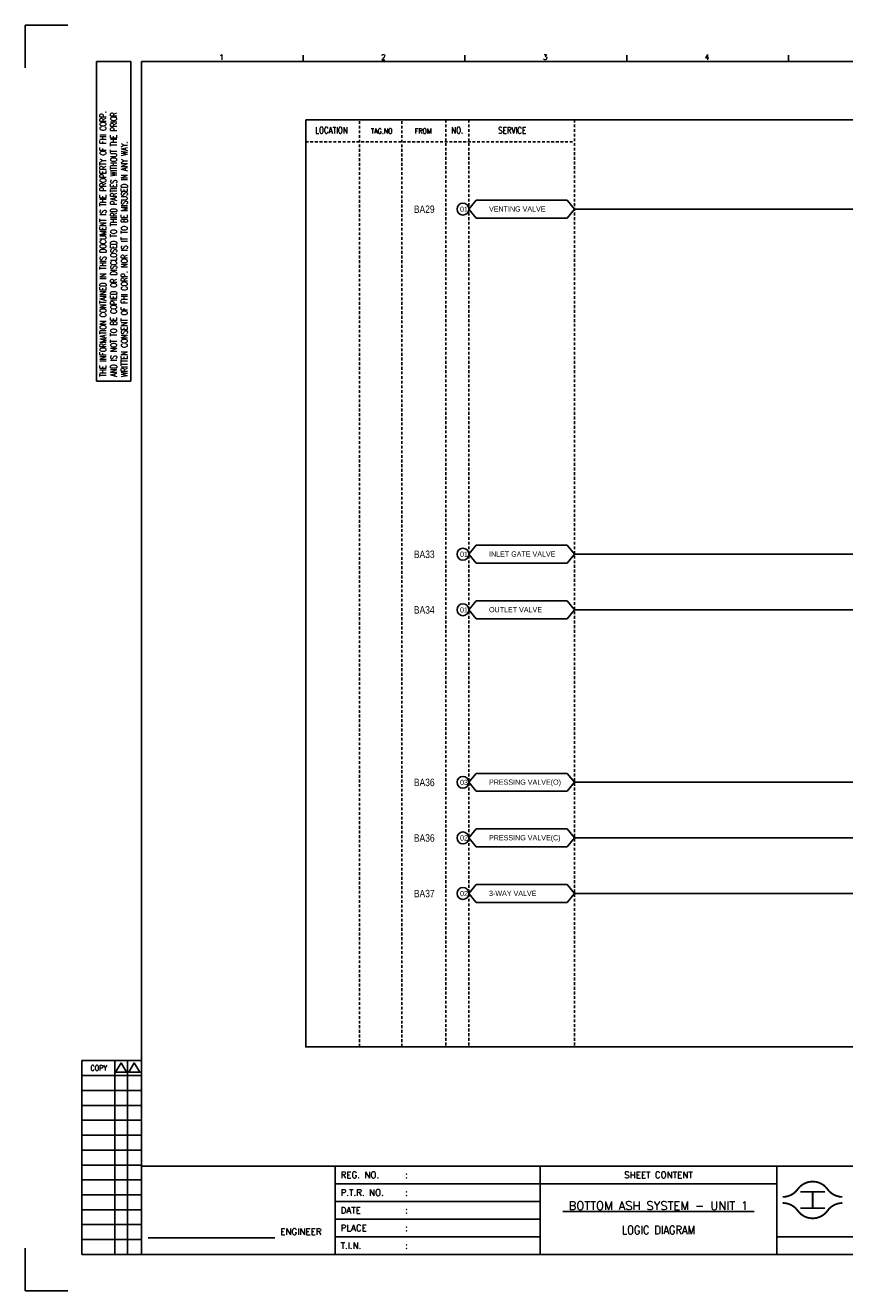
# Model space of a CAD drawing. Extents: x 2149 to 3115, y -663 to 20.
# Tile 1 of 3: x 2149 to 2591, y -663 to 20. Entities that reach past the tile are written whole.
import ezdxf
from ezdxf.enums import TextEntityAlignment as Align

# ---------------------------------------------------------------- set-up
doc = ezdxf.new("R2010")
doc.units = 0
doc.header["$MEASUREMENT"] = 0
doc.linetypes.add('HIDDEN', pattern=[4, 1.5, -1, 1.5])
doc.layers.get('0').update_dxf_attribs({"linetype": 'CONTINUOUS'})
doc.layers.get('DEFPOINTS').update_dxf_attribs({"linetype": 'CONTINUOUS'})
for name, color, linetype in [('CON', 4, 'CONTINUOUS'), ('DIM', 3, 'CONTINUOUS'), ('HID', 2, 'HIDDEN'), ('TEXT', 7, 'CONTINUOUS'), ('圖框CON', 4, 'CONTINUOUS'), ('圖框DIM', 3, 'CONTINUOUS'), ('框線', 6, 'CONTINUOUS')]:
    doc.layers.add(name, color=color, linetype=linetype)
doc.styles.add('DAYUKP', font='complex', dxfattribs={"bigfont": 'DAYUKP.SHX'})
doc.styles.add('E4', font='simplex.shx', dxfattribs={"height": 4})
doc.styles.add('ROMANS', font='romans', dxfattribs={"width": 0.8})
doc.styles.add('style3', font='ARIALN.TTF')

# ---------------------------------------------------------------- blocks, each defined once
blk = doc.blocks.new('Sht_Cont_T3')
at = {"layer": 'TEXT', "color": 3, "linetype": 'Continuous', "style": 'E4'}
for tag, p in [('$SHT_CONT_L1$', (55.63, 24.91)), ('$SHT_CONT_L2$', (55.63, 16.61)), ('$SHT_CONT_L3$', (55.63, 8.3))]:
    blk.add_attdef(tag, text='', height=4, dxfattribs=at).set_placement(p, align=Align.MIDDLE)
blk = doc.blocks.new('1')
at = {"ltscale": 500, "const_width": 0.99}
blk.add_lwpolyline([(1686.83, 57.65, -0.241531), (1678.79, 61.78, 0.512989), (1662.7, 61.78, -0.241531), (1654.66, 57.65, -0.241531)], format="xyb", dxfattribs=at)
at = {"const_width": 0.99}
blk.add_lwpolyline([(1686.83, 54.35, 0.241531), (1678.79, 50.22, -0.512989), (1662.7, 50.22, 0.241531), (1654.66, 54.35, 0.241531)], format="xyb", dxfattribs=at)
at = {"ltscale": 500, "const_width": 0.99}
for points in [[(1664.14, 60.4), (1677.35, 60.4)], [(1670.74, 60.4), (1670.74, 51.6)], [(1664.14, 51.6), (1677.35, 51.6)]]:
    blk.add_lwpolyline(points, dxfattribs=at)
at = {"layer": 'CON'}
for points in [[(1523.67, 26.6), (1523.67, 74.29)], [(1651.45, 26.6), (1651.45, 74.29)]]:
    blk.add_lwpolyline(points, dxfattribs=at)
at = {"layer": 'CON', "ltscale": 500}
for points in [[(1523.67, 64.75), (1413.11, 64.75)], [(1651.45, 64.75), (1523.67, 64.75)], [(1523.67, 55.22), (1413.11, 55.22)], [(1523.67, 45.69), (1413.11, 45.69)], [(1523.67, 36.15), (1413.11, 36.15)]]:
    blk.add_lwpolyline(points, dxfattribs=at)
at = {"layer": 'DEFPOINTS'}
for points in [[(1268.99, 689.33), (1246.02, 689.33), (1246.02, 666.36)], [(1268.99, 7.08), (1246.02, 7.08), (1246.02, 30.05)]]:
    blk.add_lwpolyline(points, dxfattribs=at)
at = {"layer": 'DIM'}
for p, q in [((1276.46, 131.12), (1276.46, 26.6)), ((1276.46, 131.12), (1308.62, 131.12)), ((1294.26, 26.6), (1294.26, 131.12)), ((1301.15, 26.6), (1301.15, 131.12)), ((1276.46, 123.08), (1308.62, 123.08)), ((1276.46, 115.04), (1308.62, 115.04)), ((1276.46, 107), (1308.62, 107)), ((1276.46, 98.96), (1308.62, 98.96)), ((1276.46, 90.92), (1308.62, 90.92)), ((1276.46, 82.88), (1308.62, 82.88)), ((1276.46, 74.84), (1308.62, 74.84)), ((1276.46, 66.8), (1308.62, 66.8)), ((1276.46, 58.76), (1308.62, 58.76)), ((1276.46, 50.72), (1308.62, 50.72)), ((1276.46, 42.68), (1308.62, 42.68)), ((1276.46, 34.64), (1308.62, 34.64)), ((1276.46, 26.6), (1308.62, 26.6))]:
    blk.add_line(p, q, dxfattribs=at)
for points in [[(1297.7, 129.98), (1294.72, 124.81), (1300.69, 124.81)], [(1304.83, 129.98), (1301.84, 124.81), (1307.81, 124.81)]]:
    blk.add_lwpolyline(points, close=True, dxfattribs=at)
at = {"layer": '圖框CON'}
for p, q in [((1284.5, 669.81), (1302.87, 669.81)), ((1284.5, 497.52), (1284.5, 669.81)), ((1302.87, 497.52), (1302.87, 669.81)), ((1395.91, 669.85), (1395.91, 673.29)), ((1483.2, 669.85), (1483.2, 673.29)), ((1570.49, 669.85), (1570.49, 673.29)), ((1657.78, 669.85), (1657.78, 673.29)), ((1284.5, 497.52), (1302.87, 497.52))]:
    blk.add_line(p, q, dxfattribs=at)
for points in [[(1413.11, 26.6), (1413.11, 74.29)], [(1828.89, 36.15), (1802.67, 36.15), (1651.45, 36.15)]]:
    blk.add_lwpolyline(points, dxfattribs=at)
at = {"layer": '圖框DIM'}
blk.add_line((1312.36, 35.55), (1380.65, 35.55), dxfattribs=at)
at = {"layer": '框線'}
for p, q in [((1308.62, 669.81), (1308.62, 26.6)), ((2181.53, 669.81), (1308.62, 669.81)), ((2181.53, 74.29), (1308.62, 74.29)), ((2181.53, 26.6), (1308.62, 26.6))]:
    blk.add_line(p, q, dxfattribs=at)
at = {"style": 'DAYUKP'}
for s, p in [('1', (1350.64, 670.78)), ('2', (1437.93, 670.78)), ('3', (1525.22, 670.78)), ('4', (1612.51, 670.78))]:
    blk.add_text(s, height=2.87, dxfattribs=at).set_placement(p)
at = {"layer": 'DIM', "style": 'ROMANS', "width": 0.75}
for s, p in [('THE INFORMATION CONTAINED IN THIS DOCUMENT IS THE PROPERTY OF FHI CORP.', (1287.94, 499.82)), ('AND IS NOT TO BE COPIED OR DISCLOSED TO THIRD PARTIES WITHOUT THE PRIOR', (1293.68, 499.82)), ('WRITTEN CONSENT OF FHI CORP. NOR IS IT TO BE MISUSED IN ANY WAY.', (1299.43, 499.82))]:
    blk.add_text(s, height=3.4457, rotation=90, dxfattribs=at).set_placement(p, align=Align.MIDDLE_LEFT)
at = {"layer": 'DIM', "style": 'ROMANS', "width": 0.8}
blk.add_text('COPY', height=2.871, dxfattribs=at).set_placement((1285.64, 127.16), align=Align.MIDDLE)
at = {"layer": 'HID', "ltscale": 500, "style": 'ROMANS'}
for s, height, p in [('REG. NO.', 3.446, (1416.1, 69.52)), (':', 3.45, (1450.9, 69.52)), ('P.T.R. NO.', 3.446, (1416.1, 59.99)), (':', 3.45, (1450.9, 59.99)), ('DATE', 3.446, (1416.1, 50.45)), (':', 3.45, (1450.9, 50.45)), ('PLACE', 3.446, (1416.1, 40.92)), (':', 3.45, (1450.9, 40.92)), ('T.I.N.', 3.446, (1416.1, 31.37)), (':', 3.45, (1450.9, 31.39))]:
    blk.add_text(s, height=height, dxfattribs=at).set_placement(p, align=Align.MIDDLE_LEFT)
blk.add_text('SHEET CONTENT', height=3.4457, dxfattribs=at).set_placement((1587.56, 69.52), align=Align.MIDDLE)
at = {"layer": 'HID', "style": 'ROMANS'}
blk.add_text('ENGINEER', height=3.446, dxfattribs=at).set_placement((1394.71, 37.18), align=Align.CENTER)

msp = doc.modelspace()

# ---------------------------------------------------------------- linework, layer by layer
at = {"layer": 'CON', "color": 6}
for p, q in [((2388.6, -79.41), (2392.5, -74.59)), ((2441.64, -74.59), (2392.5, -74.59)), ((2445.53, -79.41), (2441.64, -74.59)), ((2388.6, -79.41), (2392.5, -84.22)), ((2445.53, -79.41), (2441.64, -84.22)), ((2392.5, -84.22), (2441.64, -84.22)), ((2388.6, -265.45), (2392.5, -260.63)), ((2388.6, -265.45), (2392.5, -270.26)), ((2441.64, -260.63), (2392.5, -260.63)), ((2445.53, -265.45), (2441.64, -260.63)), ((2445.53, -265.45), (2441.64, -270.26)), ((2392.5, -270.26), (2441.64, -270.26)), ((2388.6, -295.42), (2392.5, -290.6)), ((2441.64, -290.6), (2392.5, -290.6)), ((2445.53, -295.42), (2441.64, -290.6)), ((2388.6, -295.42), (2392.5, -300.23)), ((2445.53, -295.42), (2441.64, -300.23)), ((2392.5, -300.23), (2441.64, -300.23)), ((2388.6, -388.44), (2392.5, -383.62)), ((2388.6, -388.44), (2392.5, -393.25)), ((2441.64, -383.62), (2392.5, -383.62)), ((2445.53, -388.44), (2441.64, -383.62)), ((2445.53, -388.44), (2441.64, -393.25)), ((2392.5, -393.25), (2441.64, -393.25)), ((2388.6, -418.41), (2392.5, -413.59)), ((2441.64, -413.59), (2392.5, -413.59)), ((2445.53, -418.41), (2441.64, -413.59)), ((2388.6, -418.41), (2392.5, -423.22)), ((2445.53, -418.41), (2441.64, -423.22)), ((2392.5, -423.22), (2441.64, -423.22)), ((2388.6, -448.38), (2392.5, -443.56)), ((2388.6, -448.38), (2392.5, -453.19)), ((2441.64, -443.56), (2392.5, -443.56)), ((2445.53, -448.38), (2441.64, -443.56)), ((2445.53, -448.38), (2441.64, -453.19)), ((2392.5, -453.19), (2441.64, -453.19))]:
    msp.add_line(p, q, dxfattribs=at)
at = {"layer": 'CON'}
for p, q in [((2445.53, -79.41), (2890.73, -79.41)), ((2445.53, -265.45), (2890.73, -265.45)), ((2445.53, -295.42), (2890.73, -295.42)), ((2445.53, -388.44), (2890.73, -388.44)), ((2445.53, -418.41), (2890.73, -418.41)), ((2445.53, -448.38), (2890.73, -448.38))]:
    msp.add_line(p, q, dxfattribs=at)
msp.add_lwpolyline([(2300.54, -31.27), (3014.54, -31.27), (3014.54, -531.08), (2300.54, -531.08)], close=True, dxfattribs=at)
for centre in [(2385.39, -79.41), (2385.39, -265.45), (2385.39, -295.42), (2385.39, -388.44), (2385.39, -418.41), (2385.39, -448.38)]:
    msp.add_circle(centre, 3.21, dxfattribs=at)
at = {"layer": 'HID'}
for p, q in [((2329.59, -31.97), (2329.59, -531.08)), ((2352.46, -31.97), (2352.46, -531.08)), ((2376.18, -31.27), (2376.18, -531.1)), ((2388.6, -31.27), (2388.6, -531.1)), ((2445.53, -31.27), (2445.53, -531.08)), ((2300.54, -43.18), (2445.53, -43.18))]:
    msp.add_line(p, q, dxfattribs=at)

# ---------------------------------------------------------------- block references
msp.add_blockref('1', (903.27, -669.62))
at = {"layer": 'TEXT', "color": 0}
ref = msp.add_blockref('Sht_Cont_T3', (2426.94, -643.02), dxfattribs=dict(at, xscale=1.148576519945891, yscale=1.148576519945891, zscale=1.148576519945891))
ref.add_attrib('$SHT_CONT_L1$', '%%U BOTTOM ASH SYSTEM - UNIT 1 ', dxfattribs={"color": 3, "linetype": 'Continuous', "height": 4.5943, "style": 'E4'}).set_placement((2490.83, -614.41), align=Align.TOP_CENTER)
ref.add_attrib('$SHT_CONT_L3$', 'LOGIC DIAGRAM', dxfattribs={"color": 3, "linetype": 'Continuous', "height": 4.5943, "style": 'E4', "width": 0.85}).set_placement((2490.83, -633.48), align=Align.BOTTOM_CENTER)

# ---------------------------------------------------------------- texts
at = {"layer": 'CON', "style": 'ROMANS', "width": 0.8}
for s, p in [('LOCATION', (2314.46, -36.88)), ('NO.', (2382.3, -36.88)), ('SERVICE', (2411.95, -36.95))]:
    msp.add_text(s, height=3.5, dxfattribs=at).set_placement(p, align=Align.MIDDLE)
for s, p in [('TAG.NO', (2335.76, -39.53)), ('FROM', (2359.4, -39.53))]:
    msp.add_text(s, height=2.8, dxfattribs=at).set_placement(p, align=Align.BOTTOM_LEFT)
at = {"layer": 'CON', "style": 'style3'}
for s, p in [('BA29', (2358.89, -79.46)), ('BA33', (2358.89, -265.5)), ('BA34', (2358.89, -295.47)), ('BA36', (2358.89, -388.49)), ('BA36', (2358.89, -418.46)), ('BA37', (2358.89, -448.43))]:
    msp.add_text(s, height=4, dxfattribs=at).set_placement(p, align=Align.MIDDLE_LEFT)
for s, p in [('01', (2383.81, -81.69)), ('VENTING VALVE', (2399.44, -81.57)), ('01', (2383.81, -267.73)), ('INLET GATE VALVE', (2399.44, -267.61)), ('01', (2383.81, -297.7)), ('OUTLET VALVE', (2399.44, -297.58)), ('03', (2383.81, -390.72)), ('PRESSING VALVE(O)', (2399.44, -390.6)), ('02', (2383.81, -420.69)), ('PRESSING VALVE(C)', (2399.44, -420.57)), ('02', (2383.81, -450.66)), ('3-WAY VALVE', (2399.44, -450.54))]:
    msp.add_text(s, height=2.8, dxfattribs=at).set_placement(p, align=Align.BOTTOM_LEFT)

doc.saveas('drawing.dxf')
